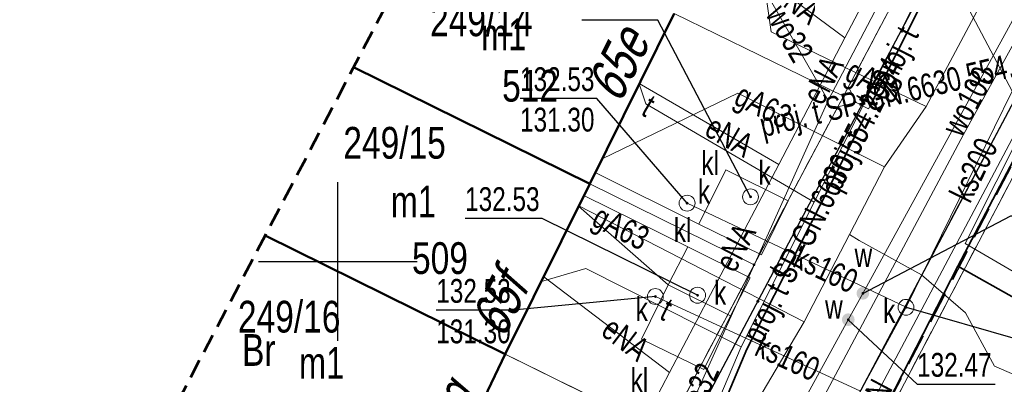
# Model space of a CAD drawing. Header units: centimetres. Extents: x 1590 to 6442358, y 1327 to 6703124.
# Tile 25 of 79: x 1880 to 1911, y 1623 to 1634. Entities that reach past the tile are written whole.
import ezdxf
from ezdxf.enums import TextEntityAlignment as Align

# ---------------------------------------------------------------- set-up
doc = ezdxf.new("R2010")
doc.units = ezdxf.units.CM
for name, pattern in [('TZ.430.7812.2024$0$1.0_0.5', [1.5, 1, -0.5]), ('TZ.430.7812.2024$0$1.5_0.5', [2, 1.5, -0.5]), ('TZ.430.7812.2024$0$2', [0.9, 0.6, -0.3]), ('TZ.430.7812.2024$0$219-500', [0]), ('TZ.430.7812.2024$0$egkk-500', [2, 1.5, -0.5]), ('TZ.430.7812.2024$0$egug-500', [1, 0.5, -0.5])]:
    doc.linetypes.add(name, pattern=pattern)
doc.layers.add('0_RAMKA', color=7, linetype='Continuous', lineweight=25)
doc.layers.add('TZ.430.7812.2024$0$!MPZP', color=134, linetype='Continuous', lineweight=18)
for name, color, linetype in [('TZ.430.7812.2024$0$203-punkt graniczny', 7, 'Continuous'), ('TZ.430.7812.2024$0$210-oznaczenie konturu użytku gruntowego', 7, 'Continuous'), ('TZ.430.7812.2024$0$211-numer działki ewidencyjnej', 7, 'Continuous'), ('TZ.430.7812.2024$0$217-kontur klasyfikacyjny', 7, 'Continuous'), ('TZ.430.7812.2024$0$218-kontur użytku gruntowego', 7, 'Continuous'), ('TZ.430.7812.2024$0$219-działka ewidencyjna', 7, 'Continuous'), ('TZ.430.7812.2024$0$238-Punkt adresowy budynku', 7, 'Continuous'), ('TZ.430.7812.2024$0$312-budynek ewidencyjny', 7, 'Continuous'), ('TZ.430.7812.2024$0$312-oznaczenie budynku ewidencyjnego', 7, 'Continuous'), ('TZ.430.7812.2024$0$312-oznaczenie budynku ewidencyjnego-Atr117', 7, 'Continuous'), ('TZ.430.7812.2024$0$jezdnia', 7, 'Continuous'), ('TZ.430.7812.2024$0$krawężnik', 7, 'Continuous'), ('TZ.430.7812.2024$0$obudowa ochronna przewodu - ob. projektowany', 7, 'Continuous'), ('TZ.430.7812.2024$0$obudowa ochronna przewodu - ob. projektowany-Atr17', 7, 'Continuous'), ('TZ.430.7812.2024$0$ogrodzenie trwałe', 7, 'Continuous'), ('TZ.430.7812.2024$0$osadnik  szambo', 7, 'Continuous'), ('TZ.430.7812.2024$0$osadnik  szambo-Atr17', 7, 'Continuous'), ('TZ.430.7812.2024$0$przewód elektroenergetyczny podziemny', 7, 'Continuous'), ('TZ.430.7812.2024$0$przewód elektroenergetyczny podziemny-Atr1', 7, 'Continuous'), ('TZ.430.7812.2024$0$przewód gazowy', 7, 'Continuous'), ('TZ.430.7812.2024$0$przewód gazowy-Atr1', 7, 'Continuous'), ('TZ.430.7812.2024$0$przewód kanalizacyjny', 7, 'Continuous'), ('TZ.430.7812.2024$0$przewód kanalizacyjny-Atr1', 7, 'Continuous'), ('TZ.430.7812.2024$0$przewód telekomunikacyjny podziemny', 7, 'Continuous'), ('TZ.430.7812.2024$0$przewód telekomunikacyjny podziemny - ob. projektowany', 7, 'Continuous'), ('TZ.430.7812.2024$0$przewód telekomunikacyjny podziemny - ob. projektowany-Atr1', 7, 'Continuous'), ('TZ.430.7812.2024$0$przewód telekomunikacyjny podziemny-Atr1', 7, 'Continuous'), ('TZ.430.7812.2024$0$przewód wodociągowy', 7, 'Continuous'), ('TZ.430.7812.2024$0$przewód wodociągowy-Atr1', 7, 'Continuous'), ('TZ.430.7812.2024$0$rzędna', 7, 'Continuous'), ('TZ.430.7812.2024$0$rzędna-Atr2', 7, 'Continuous'), ('TZ.430.7812.2024$0$rzędna-Atr3', 7, 'Continuous'), ('TZ.430.7812.2024$0$Wstawianie ramki sekcyjnej z opisem', 7, 'Continuous'), ('TZ.430.7812.2024$0$właz do komory lub kanału - okrągły', 7, 'Continuous'), ('TZ.430.7812.2024$0$właz do komory lub kanału - okrągły-Atr17', 7, 'Continuous'), ('TZ.430.7812.2024$0$Zakres', 7, 'Continuous'), ('TZ.430.7812.2024$0$zasuwa lub zawór', 7, 'Continuous'), ('TZ.430.7812.2024$0$zasuwa lub zawór-Atr17', 7, 'Continuous')]:
    doc.layers.add(name, color=color, linetype=linetype)
doc.styles.add('TZ.430.7812.2024$0$STANDARD', font='Working1250', dxfattribs={"width": 0.75})
doc.linetypes.add('TZ.430.7812.2024$0$902-500', pattern='A,3.75,0,[1,ksztalty.shx,S=0.5,R=0,X=0,Y=0],3.75', length=7.5)

# ---------------------------------------------------------------- blocks, each defined once
blk = doc.blocks.new('TZ.430.7812.2024$0$203')
at = {"linetype": 'Continuous', "lineweight": 0}
h = blk.add_hatch(color=0, dxfattribs=at)
edge = h.paths.add_edge_path()
edge.add_arc((0, 0), 0.045, 0, 360)
blk = doc.blocks.new('TZ.430.7812.2024$0$PW01')
at = {"linetype": 'Continuous', "lineweight": 13}
h = blk.add_hatch(color=0, dxfattribs=at)
edge = h.paths.add_edge_path()
edge.add_arc((0, 0), 0.045, 0, 360)
blk = doc.blocks.new('TZ.430.7812.2024$0$US25')
at = {"linetype": 'Continuous', "lineweight": 0}
h = blk.add_hatch(color=0, dxfattribs=at)
edge = h.paths.add_edge_path()
edge.add_arc((0, 0), 0.2, 0, 360)
blk = doc.blocks.new('TZ.430.7812.2024$0$US22')
at = {"color": 0, "linetype": 'Continuous', "lineweight": 13}
blk.add_circle((0, 0), 0.25, dxfattribs=at)
blk = doc.blocks.new('TZ.430.7812.2024$0$RAMKA500K')
at = {"color": 0}
for p, q in [((300, 47.5), (300, 52.5)), ((297.5, 50), (302.5, 50))]:
    blk.add_line(p, q, dxfattribs=at)
blk = doc.blocks.new('TZ.430.7812.2024')
blk.add_point((6442319.544, 5667549.857))
at = {"layer": 'TZ.430.7812.2024$0$!MPZP', "color": 134, "linetype": 'TZ.430.7812.2024$0$1.0_0.5', "lineweight": 30}
blk.add_lwpolyline([(6442268.235, 5667450.925), (6442336.718, 5667582.829), (6442360.82, 5667568.949), (6442344.519, 5667538.917), (6442373.796, 5667519.265), (6442337.749, 5667470.876), (6442332.326, 5667463.974), (6442306.733, 5667438.362), (6442302.129, 5667432.529), (6442295.276, 5667414.133)], dxfattribs=at)
at = {"layer": 'TZ.430.7812.2024$0$217-kontur klasyfikacyjny', "color": 82, "linetype": 'TZ.430.7812.2024$0$egkk-500', "lineweight": 18, "flags": 128}
for points in [[(6442305.28, 5667547.08), (6442297.708, 5667550.819)], [(6442310.32, 5667544.6), (6442305.28, 5667547.08)]]:
    blk.add_lwpolyline(points, dxfattribs=at)
at = {"layer": 'TZ.430.7812.2024$0$218-kontur użytku gruntowego', "color": 82, "linetype": 'TZ.430.7812.2024$0$egug-500', "lineweight": 18, "flags": 128}
for points in [[(6442336.95, 5667582.46), (6442302.19, 5667516.38)], [(6442302.19, 5667516.38), (6442336.95, 5667582.46)], [(6442315.94, 5667555.21), (6442318.81, 5667560.63)], [(6442318.81, 5667560.63), (6442315.94, 5667555.21)], [(6442313.12, 5667549.9), (6442315.94, 5667555.21)], [(6442315.94, 5667555.21), (6442313.12, 5667549.9)], [(6442305.28, 5667547.08), (6442297.708, 5667550.819)], [(6442297.708, 5667550.819), (6442305.28, 5667547.08)], [(6442310.32, 5667544.6), (6442313.12, 5667549.9)], [(6442313.12, 5667549.9), (6442310.32, 5667544.6)], [(6442310.32, 5667544.6), (6442305.28, 5667547.08)], [(6442305.28, 5667547.08), (6442310.32, 5667544.6)]]:
    blk.add_lwpolyline(points, dxfattribs=at)
at = {"layer": 'TZ.430.7812.2024$0$219-działka ewidencyjna', "color": 7, "linetype": 'TZ.430.7812.2024$0$219-500', "lineweight": 18, "flags": 128}
for points in [[(6442336.95, 5667582.46), (6442302.19, 5667516.38)], [(6442315.94, 5667555.21), (6442318.81, 5667560.63)], [(6442315.94, 5667555.21), (6442310.6, 5667557.82)], [(6442300.501, 5667556.127), (6442307.94, 5667552.45)], [(6442313.12, 5667549.9), (6442315.94, 5667555.21)], [(6442313.12, 5667549.9), (6442307.94, 5667552.45)], [(6442305.28, 5667547.08), (6442297.708, 5667550.819)], [(6442310.32, 5667544.6), (6442313.12, 5667549.9)], [(6442310.32, 5667544.6), (6442305.28, 5667547.08)]]:
    blk.add_lwpolyline(points, dxfattribs=at)
at = {"layer": 'TZ.430.7812.2024$0$312-budynek ewidencyjny', "color": 7, "linetype": 'Continuous', "lineweight": 50, "flags": 128}
for points in [[(6442310.6, 5667557.82), (6442307.94, 5667552.45)], [(6442300.501, 5667556.127), (6442307.94, 5667552.45)], [(6442307.94, 5667552.45), (6442300.501, 5667556.127)], [(6442307.94, 5667552.45), (6442305.28, 5667547.08)], [(6442305.28, 5667547.08), (6442297.708, 5667550.819)], [(6442297.708, 5667550.819), (6442305.28, 5667547.08)], [(6442305.28, 5667547.08), (6442302.86, 5667542.02)]]:
    blk.add_lwpolyline(points, dxfattribs=at)
at = {"layer": 'TZ.430.7812.2024$0$jezdnia', "color": 7, "linetype": 'TZ.430.7812.2024$0$1.5_0.5', "lineweight": 18, "flags": 128}
blk.add_lwpolyline([(6442338.255, 5667602.197), (6442335.17, 5667594.03), (6442331.34, 5667583.5), (6442330.63, 5667581.71), (6442329.18, 5667578.69), (6442320.77, 5667562.98), (6442311.11, 5667544.73), (6442297.41, 5667518.88), (6442299.37, 5667517.85), (6442301.11, 5667516.94), (6442314.79, 5667542.75), (6442324.54, 5667561.17), (6442332.86, 5667576.75), (6442335.37, 5667581.56), (6442335.99, 5667582.89), (6442336.57, 5667584.3), (6442339.61, 5667592.5), (6442342.816, 5667601.161)], dxfattribs=at)
at = {"layer": 'TZ.430.7812.2024$0$krawężnik', "color": 7, "linetype": 'Continuous', "lineweight": 25, "flags": 128}
for points in [[(6442338.255, 5667602.197), (6442335.17, 5667594.03), (6442331.34, 5667583.5), (6442330.63, 5667581.71), (6442329.18, 5667578.69), (6442320.77, 5667562.98), (6442311.11, 5667544.73), (6442297.41, 5667518.88)], [(6442297.41, 5667518.88), (6442299.37, 5667517.85), (6442301.11, 5667516.94), (6442314.79, 5667542.75), (6442324.54, 5667561.17), (6442332.86, 5667576.75), (6442335.37, 5667581.56), (6442335.99, 5667582.89), (6442336.57, 5667584.3), (6442339.61, 5667592.5), (6442342.816, 5667601.161)]]:
    blk.add_lwpolyline(points, dxfattribs=at)
at = {"layer": 'TZ.430.7812.2024$0$obudowa ochronna przewodu - ob. projektowany', "color": 30, "linetype": 'Continuous', "lineweight": 35, "flags": 128}
for points in [[(6442318.35, 5667558.01), (6442316.8, 5667554.95)], [(6442316.65, 5667554.65), (6442315.2, 5667551.78), (6442312.89, 5667547.24), (6442312.22, 5667545.65), (6442311.66, 5667544.54)]]:
    blk.add_lwpolyline(points, dxfattribs=at)
at = {"layer": 'TZ.430.7812.2024$0$ogrodzenie trwałe', "color": 7, "linetype": 'TZ.430.7812.2024$0$902-500', "lineweight": 35, "flags": 128}
for points in [[(6442319.544, 5667549.857), (6442325.389, 5667560.989), (6442327.061, 5667564), (6442327.538, 5667564.93), (6442336.661, 5667582.272), (6442361.941, 5667567.217)], [(6442319.544, 5667549.857), (6442313.62, 5667538.3)], [(6442319.544, 5667549.857), (6442321.483, 5667548.768), (6442322.397, 5667548.282), (6442324.277, 5667547.271)]]:
    blk.add_lwpolyline(points, dxfattribs=at)
at = {"layer": 'TZ.430.7812.2024$0$osadnik  szambo', "color": 34, "linetype": 'Continuous', "lineweight": 18, "flags": 128}
for points in [[(6442311.38, 5667551.18), (6442312.23, 5667552.89), (6442314.2, 5667551.91), (6442313.36, 5667550.21)], [(6442312.38, 5667548.29), (6442310.41, 5667549.27), (6442311.03, 5667550.47), (6442313, 5667549.49)], [(6442310.41, 5667549.27), (6442312.38, 5667548.29), (6442311.54, 5667546.6), (6442309.57, 5667547.56)]]:
    blk.add_lwpolyline(points, close=True, dxfattribs=at)
at = {"layer": 'TZ.430.7812.2024$0$przewód elektroenergetyczny podziemny', "color": 1, "linetype": 'Continuous', "lineweight": 18, "flags": 128}
for points in [[(6442333.22, 5667576.58), (6442327.94, 5667566.1), (6442323.95, 5667558.69), (6442323.24, 5667558.41), (6442322.73, 5667557.51), (6442322.69, 5667556.38), (6442319.77, 5667550.57), (6442324.51, 5667547.81)], [(6442333.54, 5667576.08), (6442333.09, 5667576.21), (6442322.35, 5667555.93), (6442311.55, 5667535.58), (6442306.76, 5667538.16)], [(6442315.98, 5667557.05), (6442319.14, 5667563.07)], [(6442315.98, 5667557.05), (6442311.77, 5667560.18)], [(6442313.9, 5667553.06), (6442315.98, 5667557.05)], [(6442313.9, 5667553.06), (6442309.5, 5667555.61)], [(6442310.46, 5667546.51), (6442313.9, 5667553.06)], [(6442306.49, 5667549.52), (6442310.46, 5667546.51)], [(6442310.46, 5667546.51), (6442308.52, 5667542.81), (6442304.26, 5667544.94)]]:
    blk.add_lwpolyline(points, dxfattribs=at)
at = {"layer": 'TZ.430.7812.2024$0$przewód gazowy', "color": 40, "linetype": 'Continuous', "lineweight": 18, "flags": 128}
for points in [[(6442323.67, 5667564.5), (6442318.54, 5667554.89)], [(6442318.54, 5667554.89), (6442313.66, 5667557.24), (6442312.91, 5667562.5)], [(6442317.23, 5667552.98), (6442312.61, 5667555.31), (6442308.33, 5667553.24)], [(6442318.54, 5667554.89), (6442317.23, 5667552.98)], [(6442317.23, 5667552.98), (6442316.13, 5667550.85)], [(6442307.6, 5667551.76), (6442314.7, 5667548.1)], [(6442316.13, 5667550.85), (6442314.7, 5667548.1)], [(6442316.13, 5667550.85), (6442316.43, 5667550.66), (6442318.4, 5667549.58), (6442319.79, 5667548.39), (6442320.7, 5667546.71), (6442327.77, 5667543.66), (6442327.97, 5667543.48)], [(6442314.7, 5667548.1), (6442311.92, 5667543.4)]]:
    blk.add_lwpolyline(points, dxfattribs=at)
at = {"layer": 'TZ.430.7812.2024$0$przewód kanalizacyjny', "color": 34, "linetype": 'Continuous', "lineweight": 18, "flags": 128}
for points in [[(6442317.91, 5667548.56), (6442321.26, 5667555.37), (6442319.43, 5667558.83)], [(6442308.11, 5667552.81), (6442311.38, 5667551.18)], [(6442307.76, 5667552.08), (6442311.03, 5667550.47)], [(6442307.59, 5667551.75), (6442310.41, 5667549.27)], [(6442317.91, 5667548.56), (6442311.01, 5667551.84)], [(6442316.48, 5667545.92), (6442310.01, 5667548.9)], [(6442316.48, 5667545.92), (6442317.91, 5667548.56)]]:
    blk.add_lwpolyline(points, dxfattribs=at)
at = {"layer": 'TZ.430.7812.2024$0$przewód telekomunikacyjny podziemny', "color": 30, "linetype": 'Continuous', "lineweight": 18, "flags": 128}
for points in [[(6442315.02, 5667551.87), (6442318.17, 5667558.1)], [(6442315.02, 5667551.87), (6442309.71, 5667554.97), (6442309.5, 5667555.6)], [(6442312.71, 5667547.32), (6442315.02, 5667551.87)], [(6442306.42, 5667549.37), (6442307.82, 5667549.78), (6442312.71, 5667547.32)], [(6442312.71, 5667547.32), (6442312.04, 5667545.73), (6442310.95, 5667544.86), (6442309.01, 5667541.11)]]:
    blk.add_lwpolyline(points, dxfattribs=at)
at = {"layer": 'TZ.430.7812.2024$0$przewód telekomunikacyjny podziemny - ob. projektowany', "color": 30, "linetype": 'TZ.430.7812.2024$0$1.5_0.5', "lineweight": 18, "flags": 128}
for points in [[(6442316.73, 5667554.81), (6442316.8, 5667554.95), (6442318.35, 5667558.01), (6442318.27, 5667558.52), (6442320.81, 5667563.54), (6442321.76, 5667565.39), (6442321.99, 5667565.83), (6442322.15, 5667566.14), (6442323.27, 5667568.33), (6442325.7, 5667572.73), (6442328.84, 5667578.64), (6442329.26, 5667578.64), (6442331.56, 5667583.15), (6442331.26, 5667583.81), (6442335.63, 5667596.49), (6442337.582, 5667602.148)], [(6442316.34, 5667555.01), (6442316.1, 5667555.51)], [(6442316.34, 5667555.01), (6442315.76, 5667554.87)], [(6442316.73, 5667554.81), (6442316.34, 5667555.01)], [(6442311.57, 5667544.37), (6442311.66, 5667544.54), (6442312.22, 5667545.65), (6442312.89, 5667547.24), (6442315.2, 5667551.78), (6442316.65, 5667554.65), (6442316.73, 5667554.81)]]:
    blk.add_lwpolyline(points, dxfattribs=at)
at = {"layer": 'TZ.430.7812.2024$0$przewód wodociągowy', "color": 5, "linetype": 'Continuous', "lineweight": 18, "flags": 128}
for points in [[(6442366.373, 5667588.251), (6442362.7, 5667578.29), (6442357.07, 5667572.06), (6442337.2, 5667582.98), (6442336.21, 5667583.2), (6442328.46, 5667569.87), (6442319.72, 5667554), (6442308.29, 5667532.55), (6442306.39, 5667529.68)], [(6442315.46, 5667555.07), (6442318.85, 5667561.55), (6442326.19, 5667579.74), (6442315.711, 5667585.043)], [(6442315.46, 5667555.07), (6442312.12, 5667560.89)], [(6442316.55, 5667549), (6442322.1, 5667559.12)], [(6442304.54, 5667530.82), (6442315.46, 5667555.07)], [(6442316.09, 5667548.17), (6442316.55, 5667549)], [(6442310.23, 5667537.49), (6442316.09, 5667548.17)]]:
    blk.add_lwpolyline(points, dxfattribs=at)
at = {"layer": 'TZ.430.7812.2024$0$rzędna-Atr2', "color": 7, "flags": 128}
for points in [[(6442313.01, 5667552.04), (6442310.09, 5667557.61), (6442307.691, 5667557.61)], [(6442311.01, 5667551.84), (6442308.17, 5667555.14), (6442305.744, 5667555.14)], [(6442316.55, 5667549), (6442321.21, 5667551.44), (6442323.663, 5667551.44)], [(6442311.34, 5667548.94), (6442306.44, 5667551.36), (6442304.014, 5667551.36)], [(6442310.01, 5667548.9), (6442305.53, 5667548.47), (6442303.104, 5667548.47)], [(6442317.91, 5667548.56), (6442325.08, 5667546.51), (6442327.506, 5667546.51)], [(6442316.09, 5667548.17), (6442318.26, 5667546.14), (6442320.717, 5667546.14)]]:
    blk.add_lwpolyline(points, dxfattribs=at)
at = {"layer": 'TZ.430.7812.2024$0$Zakres', "color": 6, "linetype": 'TZ.430.7812.2024$0$2', "lineweight": 53, "flags": 128}
blk.add_lwpolyline([(6442278.93, 5667514.66), (6442275.73, 5667508.31), (6442250.56, 5667460), (6442248.38, 5667452.57), (6442249.19, 5667444.88), (6442252.85, 5667438.06), (6442258.83, 5667433.14), (6442292.46, 5667415.06), (6442299.05, 5667412.89), (6442305.99, 5667413.1), (6442312.43, 5667415.66), (6442317.62, 5667420.27), (6442321.55, 5667425.24), (6442346.25, 5667449.96), (6442347.97, 5667451.91), (6442353.29, 5667458.83), (6442353.43, 5667459.03), (6442368.88, 5667479.64), (6442389.47, 5667506.98), (6442392.91, 5667514.25), (6442393.22, 5667522.28), (6442390.34, 5667529.79), (6442384.73, 5667535.55), (6442370.37, 5667545.31), (6442377.83, 5667559.12), (6442380.11, 5667566.38), (6442379.52, 5667573.96), (6442376.13, 5667580.77), (6442370.45, 5667585.83), (6442347.16, 5667599.66), (6442339.55, 5667602.29), (6442331.51, 5667601.71), (6442324.36, 5667598), (6442319.25, 5667591.77), (6442284.49, 5667525.69), (6442284.33, 5667525.38)], close=True, dxfattribs=at)
at = {"layer": 'TZ.430.7812.2024$0$203-punkt graniczny', "color": 7, "linetype": 'Continuous', "lineweight": 18}
for p in [(6442315.94, 5667555.21), (6442307.94, 5667552.45), (6442313.12, 5667549.9), (6442305.28, 5667547.08)]:
    blk.add_blockref('TZ.430.7812.2024$0$203', p, dxfattribs=at)
at = {"layer": 'TZ.430.7812.2024$0$rzędna', "color": 34, "linetype": 'Continuous', "lineweight": 18}
for p in [(6442313.01, 5667552.04), (6442311.01, 5667551.84), (6442310.01, 5667548.9), (6442311.34, 5667548.94), (6442317.91, 5667548.56)]:
    blk.add_blockref('TZ.430.7812.2024$0$PW01', p, dxfattribs=at)
at = {"layer": 'TZ.430.7812.2024$0$rzędna', "color": 5, "linetype": 'Continuous', "lineweight": 18}
for p in [(6442316.55, 5667549), (6442316.09, 5667548.17)]:
    blk.add_blockref('TZ.430.7812.2024$0$PW01', p, dxfattribs=at)
at = {"layer": 'TZ.430.7812.2024$0$Wstawianie ramki sekcyjnej z opisem', "color": 7, "linetype": 'Continuous', "lineweight": 13}
blk.add_blockref('TZ.430.7812.2024$0$RAMKA500K', (6442000, 5667500), dxfattribs=at)
at = {"layer": 'TZ.430.7812.2024$0$właz do komory lub kanału - okrągły', "color": 7, "linetype": 'Continuous', "lineweight": 18}
for p in [(6442311.01, 5667551.84), (6442313.01, 5667552.04), (6442310.01, 5667548.9), (6442311.34, 5667548.94), (6442317.91, 5667548.56)]:
    blk.add_blockref('TZ.430.7812.2024$0$US22', p, dxfattribs=at)
at = {"layer": 'TZ.430.7812.2024$0$zasuwa lub zawór', "color": 5, "linetype": 'Continuous', "lineweight": 18}
for p in [(6442316.55, 5667549), (6442316.09, 5667548.17)]:
    blk.add_blockref('TZ.430.7812.2024$0$US25', p, dxfattribs=at)
at = {"layer": 'TZ.430.7812.2024$0$210-oznaczenie konturu użytku gruntowego', "color": 82, "linetype": 'Continuous', "lineweight": 18, "style": 'TZ.430.7812.2024$0$STANDARD', "width": 0.79}
blk.add_text('Br', height=1, dxfattribs=at).set_placement((6442296.983, 5667546.715))
at = {"layer": 'TZ.430.7812.2024$0$211-numer działki ewidencyjnej', "color": 7, "linetype": 'Continuous', "lineweight": 18, "style": 'TZ.430.7812.2024$0$STANDARD', "width": 0.79}
for s, p in [('249/14', (6442302.91, 5667557.1)), ('249/15', (6442300.174, 5667553.242)), ('249/16', (6442296.853, 5667547.765))]:
    blk.add_text(s, height=1, dxfattribs=at).set_placement(p)
at = {"layer": 'TZ.430.7812.2024$0$238-Punkt adresowy budynku', "color": 7, "linetype": 'Continuous', "lineweight": 25, "style": 'TZ.430.7812.2024$0$STANDARD', "oblique": 15, "width": 0.79}
for s, rotation, p in [('65e', 63.644, (6442309.38, 5667555.93)), ('65f', 63.644, (6442305.64, 5667548.36)), ('65g', 64.435, (6442303.92, 5667544.82))]:
    blk.add_text(s, height=1.25, rotation=rotation, dxfattribs=at).set_placement(p, align=Align.CENTER)
at = {"layer": 'TZ.430.7812.2024$0$312-oznaczenie budynku ewidencyjnego', "color": 7, "linetype": 'Continuous', "lineweight": 18, "style": 'TZ.430.7812.2024$0$STANDARD', "width": 0.79}
for s, p in [('512', (6442305.18, 5667556.04)), ('509', (6442302.34, 5667550.61))]:
    blk.add_text(s, height=1, dxfattribs=at).set_placement(p, align=Align.TOP_LEFT)
at = {"layer": 'TZ.430.7812.2024$0$312-oznaczenie budynku ewidencyjnego-Atr117', "color": 7, "style": 'TZ.430.7812.2024$0$STANDARD', "width": 0.765}
blk.add_text('m1', height=1, dxfattribs=at).set_placement((6442304.52, 5667557.66), align=Align.TOP_LEFT)
blk.add_text('m1', height=1, dxfattribs=at).set_placement((6442301.67, 5667551.39))
blk.add_text('m1', height=1, dxfattribs=at).set_placement((6442299.49, 5667546.81), align=Align.MIDDLE_CENTER)
at = {"layer": 'TZ.430.7812.2024$0$obudowa ochronna przewodu - ob. projektowany-Atr17', "color": 7, "style": 'TZ.430.7812.2024$0$STANDARD', "width": 0.765}
for rotation, p in [(63.136, (6442317.13, 5667555.61)), (63.196, (6442315.48, 5667552.33))]:
    blk.add_text('proj. t', height=0.75, rotation=rotation, dxfattribs=at).set_placement(p, align=Align.MIDDLE_LEFT)
at = {"layer": 'TZ.430.7812.2024$0$osadnik  szambo-Atr17', "color": 34, "style": 'TZ.430.7812.2024$0$STANDARD', "width": 0.765}
for p in [(6442311.46, 5667552.73), (6442310.59, 5667550.62), (6442309.23, 5667545.89)]:
    blk.add_text('kl', height=0.75, dxfattribs=at).set_placement(p)
at = {"layer": 'TZ.430.7812.2024$0$przewód elektroenergetyczny podziemny-Atr1', "color": 1, "style": 'TZ.430.7812.2024$0$STANDARD', "width": 0.765}
for rotation, p in [(323.37, (6442313.88, 5667558.62)), (62.467, (6442314.94, 5667555.06)), (329.905, (6442311.7, 5667554.33)), (62.292, (6442312.18, 5667549.79)), (322.831, (6442308.48, 5667548.02))]:
    blk.add_text('eNA', height=0.75, rotation=rotation, dxfattribs=at).set_placement(p, align=Align.MIDDLE_LEFT)
blk.add_text('eN', height=0.75, rotation=62.044, dxfattribs=at).set_placement((6442316.95, 5667545.76), align=Align.MIDDLE_CENTER)
at = {"layer": 'TZ.430.7812.2024$0$przewód gazowy-Atr1', "color": 40, "style": 'TZ.430.7812.2024$0$STANDARD', "width": 0.765}
for rotation, p in [(334.287, (6442316.1, 5667556.07)), (333.24, (6442312.61, 5667555.31)), (332.729, (6442308.13, 5667551.49))]:
    blk.add_text('gA63', height=0.75, rotation=rotation, dxfattribs=at).set_placement(p, align=Align.MIDDLE_LEFT)
at = {"layer": 'TZ.430.7812.2024$0$przewód kanalizacyjny-Atr1', "color": 34, "style": 'TZ.430.7812.2024$0$STANDARD', "width": 0.765}
for s, rotation, p in [('ks200', 63.806, (6442319.59, 5667551.97)), ('ks160', 334.575, (6442314.46, 5667550.2)), ('ks160', 335.27, (6442313.25, 5667547.41))]:
    blk.add_text(s, height=0.75, rotation=rotation, dxfattribs=at).set_placement(p, align=Align.MIDDLE_LEFT)
at = {"layer": 'TZ.430.7812.2024$0$przewód telekomunikacyjny podziemny - ob. projektowany-Atr1', "color": 30, "style": 'TZ.430.7812.2024$0$STANDARD', "width": 0.765}
for rotation, p in [(13.57, (6442313.32, 5667554.28)), (63.032, (6442313.03, 5667547.52))]:
    blk.add_text('proj. t SP-GN.6630.554.2024', height=0.75, rotation=rotation, dxfattribs=at).set_placement(p, align=Align.MIDDLE_LEFT)
at = {"layer": 'TZ.430.7812.2024$0$przewód telekomunikacyjny podziemny-Atr1', "color": 30, "style": 'TZ.430.7812.2024$0$STANDARD', "width": 0.765}
for rotation, p in [(329.72, (6442309.71, 5667554.97)), (63.177, (6442316.6, 5667554.99)), (63.083, (6442313.87, 5667549.6)), (333.295, (6442310.27, 5667548.55))]:
    blk.add_text('t', height=0.75, rotation=rotation, dxfattribs=at).set_placement(p, align=Align.MIDDLE_LEFT)
at = {"layer": 'TZ.430.7812.2024$0$przewód wodociągowy-Atr1', "color": 5, "style": 'TZ.430.7812.2024$0$STANDARD', "width": 0.765}
for s, rotation, p in [('wo32', 299.86, (6442313.79, 5667557.98)), ('wo100', 61.258, (6442319.33, 5667554.06)), ('wo32', 65.76, (6442310.95, 5667545.05))]:
    blk.add_text(s, height=0.75, rotation=rotation, dxfattribs=at).set_placement(p, align=Align.MIDDLE_LEFT)
at = {"layer": 'TZ.430.7812.2024$0$rzędna-Atr2', "color": 34, "style": 'TZ.430.7812.2024$0$STANDARD', "width": 0.765}
for p in [(6442305.744, 5667555.147), (6442304.014, 5667551.368), (6442303.104, 5667548.478)]:
    blk.add_text('132.53', height=0.75, dxfattribs=at).set_placement(p, align=Align.BOTTOM_LEFT)
at = {"layer": 'TZ.430.7812.2024$0$rzędna-Atr2', "color": 5, "style": 'TZ.430.7812.2024$0$STANDARD', "width": 0.765}
blk.add_text('132.47', height=0.75, dxfattribs=at).set_placement((6442318.26, 5667546.147), align=Align.BOTTOM_LEFT)
at = {"layer": 'TZ.430.7812.2024$0$rzędna-Atr3', "color": 34, "style": 'TZ.430.7812.2024$0$STANDARD', "width": 0.765}
for p in [(6442305.744, 5667553.872), (6442303.104, 5667547.202)]:
    blk.add_text('131.30', height=0.75, dxfattribs=at).set_placement(p, align=Align.BOTTOM_LEFT)
at = {"layer": 'TZ.430.7812.2024$0$właz do komory lub kanału - okrągły-Atr17', "color": 7, "style": 'TZ.430.7812.2024$0$STANDARD', "width": 0.765}
for p in [(6442313.26, 5667552.42), (6442311.35, 5667551.83), (6442311.86, 5667548.64), (6442309.39, 5667548.13), (6442317.19, 5667548.07)]:
    blk.add_text('k', height=0.75, dxfattribs=at).set_placement(p)
at = {"layer": 'TZ.430.7812.2024$0$zasuwa lub zawór-Atr17', "color": 5, "style": 'TZ.430.7812.2024$0$STANDARD', "width": 0.765}
for p in [(6442316.29, 5667549.83), (6442315.36, 5667548.2)]:
    blk.add_text('w', height=0.75, dxfattribs=at).set_placement(p)

msp = doc.modelspace()

# ---------------------------------------------------------------- block references
at = {"layer": '0_RAMKA', "transparency": 33554559}
msp.add_blockref('TZ.430.7812.2024', (-6440410.33, -5665923.18), dxfattribs=at)

doc.saveas('drawing.dxf')
